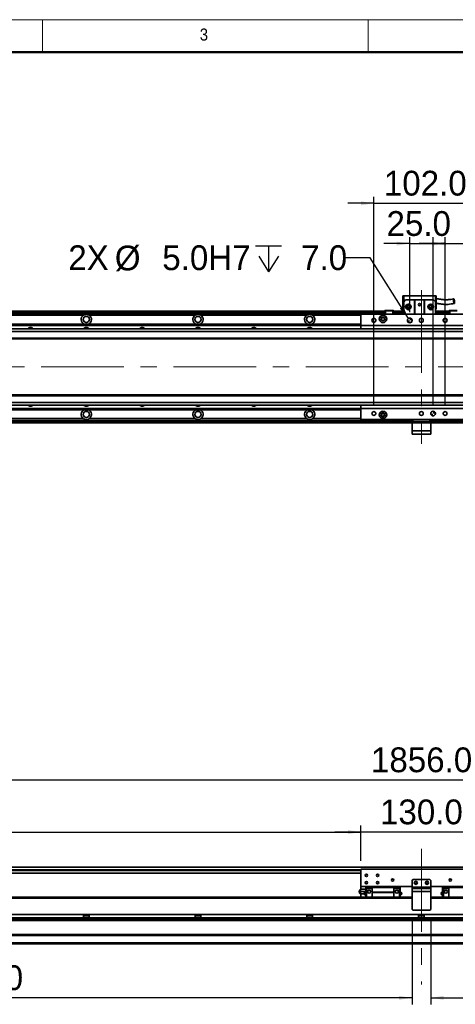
# Model space of a CAD drawing. Header units: millimetres. Extents: x 35 to 2905, y 35 to 2044.
# Tile 3 of 7: x 746 to 1214, y 987 to 2044. Entities that reach past the tile are written whole.
import ezdxf

# ---------------------------------------------------------------- set-up
doc = ezdxf.new("R2010")
doc.units = ezdxf.units.MM
doc.header["$LTSCALE"] = 7
doc.linetypes.add('CENTERX2', pattern=[20.32, 12.7, -2.54, 2.54, -2.54])
doc.layers.add('黑色实线', color=7, linetype='Continuous')
doc.styles.add('SLDTEXTSTYLE1', font='Gothic.ttf', dxfattribs={"width": 0.913})
doc.styles.add('SLDTEXTSTYLE8', font='txt')
doc.dimstyles.new('SLDDIMSTYLE0', dxfattribs={"dimtxt": 26.6, "dimasz": 14, "dimexe": 0, "dimexo": 0.0625, "dimgap": 6.65, "dimtad": 2, "dimdec": 1, "dimrnd": 1e-09, "dimzin": 4, "dimdsep": 46, "dimtxsty": 'SLDTEXTSTYLE8', "dimsah": 1, "dimcen": 0.09, "dimadec": 0, "dimazin": 1, "dimtfac": 1, "dimtdec": 1, "dimtmove": 0, "dimatfit": 0, "dimfxl": 0, "dimfrac": 2, "dimtolj": 1, "dimtzin": 12, "dimarcsym": 0})
doc.dimstyles.new('SLDDIMSTYLE1', dxfattribs={"dimtxt": 26.6, "dimasz": 14, "dimexe": 0, "dimexo": 0.0625, "dimgap": 6.65, "dimtad": 2, "dimdec": 1, "dimrnd": 1e-09, "dimzin": 12, "dimdsep": 46, "dimtxsty": 'SLDTEXTSTYLE8', "dimsah": 1, "dimcen": 0.09, "dimadec": 0, "dimazin": 3, "dimtfac": 1, "dimtdec": 1, "dimtmove": 0, "dimatfit": 0, "dimfxl": 0, "dimfrac": 2, "dimtolj": 1, "dimtzin": 12, "dimarcsym": 0})
doc.dimstyles.new('SLDDIMSTYLE4', dxfattribs={"dimtxt": 26.6, "dimasz": 14, "dimexe": 0, "dimexo": 0.0625, "dimgap": 6.65, "dimtad": 0, "dimtih": 1, "dimtoh": 1, "dimdec": 1, "dimrnd": 1e-09, "dimzin": 4, "dimdsep": 46, "dimtxsty": 'SLDTEXTSTYLE8', "dimsah": 1, "dimcen": 0, "dimadec": 0, "dimazin": 1, "dimtfac": 1, "dimtdec": 1, "dimtofl": 0, "dimtmove": 0, "dimatfit": 3, "dimfxl": 0, "dimfrac": 2, "dimtolj": 1, "dimtzin": 12, "dimarcsym": 0})
doc.dimstyles.new('SLDDIMSTYLE6', dxfattribs={"dimtxt": 26.6, "dimasz": 14, "dimexe": 0, "dimexo": 0.0625, "dimgap": 6.65, "dimtad": 2, "dimdec": 1, "dimrnd": 1e-09, "dimzin": 4, "dimdsep": 46, "dimtxsty": 'SLDTEXTSTYLE8', "dimsah": 1, "dimcen": 0.09, "dimadec": 0, "dimazin": 1, "dimtfac": 1, "dimtdec": 1, "dimtofl": 0, "dimtmove": 0, "dimatfit": 3, "dimfxl": 0, "dimfrac": 2, "dimtolj": 1, "dimtzin": 12, "dimarcsym": 0})

# ---------------------------------------------------------------- blocks, each defined once
blk = doc.blocks.new('SW_SYMBOL_HOLE_DEPTH')
at = {"layer": '黑色实线', "color": 0}
for p, q in [((0, 6125), (5600, 6125)), ((2800, 6125), (2800, 525)), ((700, 3885), (2800, 525)), ((4900, 3885), (2800, 525))]:
    blk.add_line(p, q, dxfattribs=at)
blk = doc.blocks.new('_D_9')
at = {"layer": '黑色实线'}
for p, q in [((1122.1, 1788.4), (1094.1, 1788.4)), ((1163.3, 1723.3), (1122.1, 1788.4))]:
    blk.add_line(p, q, dxfattribs=at)
blk.add_solid([(1163.3, 1723.3), (1157.6, 1736.3), (1154, 1734)], dxfattribs=at)
at = {"layer": '黑色实线', "xscale": 0.004985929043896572, "yscale": 0.004985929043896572, "zscale": 0.004985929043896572}
blk.add_blockref('SW_SYMBOL_HOLE_DEPTH', (999.1, 1770.7), dxfattribs=at)
at = {"layer": '黑色实线', "char_height": 26.6, "attachment_point": 1, "style": 'SLDTEXTSTYLE8'}
for s, insert in [('2X ', (797.8, 1801.8)), ('%%c', (847.8, 1801.5)), (' 5.0H7 ', (888.9, 1801.8)), (' 7.0', (1038.1, 1801.8))]:
    blk.add_mtext(s, dxfattribs=dict(at, insert=insert))
blk = doc.blocks.new('_D_10')
at = {"layer": '黑色实线'}
for p, q in [((1164.7, 1730.1), (1164.7, 1810.6)), ((1189.7, 1630.1), (1189.7, 1810.6)), ((1164.7, 1803.6), (1136.7, 1803.6)), ((1164.7, 1803.6), (1189.7, 1803.6)), ((1189.7, 1803.6), (1217.7, 1803.6))]:
    blk.add_line(p, q, dxfattribs=at)
for points in [[(1164.7, 1803.6), (1150.7, 1805.7), (1150.7, 1801.5)], [(1189.7, 1803.6), (1203.7, 1801.5), (1203.7, 1805.7)]]:
    blk.add_solid(points, dxfattribs=at)
at = {"layer": '黑色实线', "insert": (1139.7, 1838.5), "char_height": 26.6, "attachment_point": 1, "style": 'SLDTEXTSTYLE8'}
blk.add_mtext('25.0', dxfattribs=at)
blk = doc.blocks.new('_D_11')
at = {"layer": '黑色实线'}
for p, q in [((1126.2, 1630.1), (1126.2, 1853.9)), ((1228.2, 1630.1), (1228.2, 1853.9)), ((1126.2, 1846.9), (1098.2, 1846.9)), ((1126.2, 1846.9), (1228.2, 1846.9)), ((1228.2, 1846.9), (1256.2, 1846.9))]:
    blk.add_line(p, q, dxfattribs=at)
for points in [[(1126.2, 1846.9), (1112.2, 1849), (1112.2, 1844.8)], [(1228.2, 1846.9), (1242.2, 1844.8), (1242.2, 1849)]]:
    blk.add_solid(points, dxfattribs=at)
at = {"layer": '黑色实线', "insert": (1136.9, 1881.8), "char_height": 26.6, "attachment_point": 1, "style": 'SLDTEXTSTYLE8'}
blk.add_mtext('102.0', dxfattribs=at)
blk = doc.blocks.new('_D_12')
at = {"layer": '黑色实线'}
for p, q in [((1202.7, 1630.1), (1202.7, 1810.6)), ((1228.2, 1630.1), (1228.2, 1810.6)), ((1202.7, 1803.6), (1174.7, 1803.6)), ((1202.7, 1803.6), (1228.2, 1803.6)), ((1228.2, 1803.6), (1318, 1803.6))]:
    blk.add_line(p, q, dxfattribs=at)
for points in [[(1202.7, 1803.6), (1188.7, 1805.7), (1188.7, 1801.5)], [(1228.2, 1803.6), (1242.2, 1801.5), (1242.2, 1805.7)]]:
    blk.add_solid(points, dxfattribs=at)
at = {"layer": '黑色实线', "insert": (1252.4, 1838.5), "char_height": 26.6, "attachment_point": 1, "style": 'SLDTEXTSTYLE8'}
blk.add_mtext('25.5', dxfattribs=at)
blk = doc.blocks.new('SW_DOWELSYMBOL_0')
at = {"linetype": 'Continuous', "lineweight": 18}
h = blk.add_hatch(color=0, dxfattribs=at)
edge = h.paths.add_edge_path(flags=0)
edge.add_arc((0, 0), 2.5, 180, 270)
edge.add_line((0, -2.5), (0, 0))
edge.add_line((0, 0), (-2.5, 0))
h = blk.add_hatch(color=0, dxfattribs=at)
edge = h.paths.add_edge_path(flags=0)
edge.add_arc((0, 0), 2.5, 0, 90)
edge.add_line((0, 2.5), (0, 0))
edge.add_line((0, 0), (2.5, 0))
at = {"layer": '黑色实线', "color": 0}
blk.add_circle((0, 0), 2.5, dxfattribs=at)
blk = doc.blocks.new('SW_DOWELSYMBOL_1')
at = {"linetype": 'Continuous', "lineweight": 18}
h = blk.add_hatch(color=0, dxfattribs=at)
edge = h.paths.add_edge_path(flags=0)
edge.add_arc((0, 0), 2.5, 180, 270)
edge.add_line((0, -2.5), (0, 0))
edge.add_line((0, 0), (-2.5, 0))
h = blk.add_hatch(color=0, dxfattribs=at)
edge = h.paths.add_edge_path(flags=0)
edge.add_arc((0, 0), 2.5, 0, 90)
edge.add_line((0, 2.5), (0, 0))
edge.add_line((0, 0), (2.5, 0))
at = {"layer": '黑色实线', "color": 0}
blk.add_circle((0, 0), 2.5, dxfattribs=at)
blk = doc.blocks.new('_D_13')
at = {"layer": '黑色实线'}
for p, q in [((249.2, 1118.4), (249.2, 1234.9)), ((249.2, 1227.9), (2105.2, 1227.9)), ((2105.2, 1118.4), (2105.2, 1234.9))]:
    blk.add_line(p, q, dxfattribs=at)
for points in [[(249.2, 1227.9), (263.2, 1225.8), (263.2, 1230)], [(2105.2, 1227.9), (2091.2, 1230), (2091.2, 1225.8)]]:
    blk.add_solid(points, dxfattribs=at)
at = {"layer": '黑色实线', "insert": (1123, 1262.8), "char_height": 26.6, "attachment_point": 1, "style": 'SLDTEXTSTYLE8'}
blk.add_mtext('1856.0', dxfattribs=at)
blk = doc.blocks.new('_D_14')
at = {"layer": '黑色实线'}
for p, q in [((284.2, 1134.1), (284.2, 1178.9)), ((1112.2, 1140.9), (1112.2, 1178.9)), ((284.2, 1171.9), (1112.2, 1171.9))]:
    blk.add_line(p, q, dxfattribs=at)
for points in [[(284.2, 1171.9), (298.2, 1169.8), (298.2, 1174)], [(1112.2, 1171.9), (1098.2, 1174), (1098.2, 1169.8)]]:
    blk.add_solid(points, dxfattribs=at)
at = {"layer": '黑色实线', "char_height": 26.6, "attachment_point": 1, "style": 'SLDTEXTSTYLE8'}
for s, insert in [('828.0', (452.7, 1206.8)), ('=T/2+18mm', (537.5, 1206.8))]:
    blk.add_mtext(s, dxfattribs=dict(at, insert=insert))
blk = doc.blocks.new('_D_15')
at = {"layer": '黑色实线'}
for p, q in [((1112.2, 1140.9), (1112.2, 1179)), ((1242.2, 1140.9), (1242.2, 1179)), ((1112.2, 1172), (1084.2, 1172)), ((1242.2, 1172), (1112.2, 1172)), ((1242.2, 1172), (1270.2, 1172))]:
    blk.add_line(p, q, dxfattribs=at)
for points in [[(1112.2, 1172), (1098.2, 1174.1), (1098.2, 1169.9)], [(1242.2, 1172), (1256.2, 1169.9), (1256.2, 1174.1)]]:
    blk.add_solid(points, dxfattribs=at)
at = {"layer": '黑色实线', "insert": (1132.7, 1206.9), "char_height": 26.6, "attachment_point": 1, "style": 'SLDTEXTSTYLE8'}
blk.add_mtext('130.0', dxfattribs=at)
blk = doc.blocks.new('_D_17')
at = {"layer": '黑色实线'}
for p, q in [((1187.2, 1080.1), (1187.2, 987)), ((1997.2, 1072.4), (1997.2, 987)), ((1187.2, 994), (1997.2, 994))]:
    blk.add_line(p, q, dxfattribs=at)
for points in [[(1187.2, 994), (1201.2, 991.9), (1201.2, 996.1)], [(1997.2, 994), (1983.2, 996.1), (1983.2, 991.9)]]:
    blk.add_solid(points, dxfattribs=at)
at = {"layer": '黑色实线', "insert": (1544.2, 1028.9), "char_height": 26.6, "attachment_point": 1, "style": 'SLDTEXTSTYLE8'}
blk.add_mtext('810.0', dxfattribs=at)
blk = doc.blocks.new('_D_18')
at = {"layer": '黑色实线'}
for p, q in [((1167.2, 1080.1), (1167.2, 987)), ((357.2, 1072.4), (357.2, 987)), ((1167.2, 994), (357.2, 994))]:
    blk.add_line(p, q, dxfattribs=at)
for points in [[(357.2, 994), (371.2, 991.9), (371.2, 996.1)], [(1167.2, 994), (1153.2, 996.1), (1153.2, 991.9)]]:
    blk.add_solid(points, dxfattribs=at)
at = {"layer": '黑色实线', "insert": (660.3, 1028.9), "char_height": 26.6, "attachment_point": 1, "style": 'SLDTEXTSTYLE8'}
blk.add_mtext('810.0', dxfattribs=at)

msp = doc.modelspace()

# ---------------------------------------------------------------- linework, layer by layer
at = {"color": 7, "linetype": 'Continuous', "lineweight": 18}
for p, q in [((2905, 2044), (35, 2044)), ((770, 2044), (770, 2009)), ((1120, 2009), (1120, 2044)), ((70, 2009), (2870, 2009))]:
    msp.add_line(p, q, dxfattribs=at)
at = {"color": 7, "linetype": 'Continuous', "lineweight": 50}
msp.add_line((2870, 2009), (70, 2009), dxfattribs=at)
at = {"color": 7, "linetype": 'Continuous', "lineweight": 35}
for p, q in [((1157.1638396, 1747.5486832), (1158.1637671, 1747.5486832)), ((1157.1638396, 1747.5486832), (1157.1638396, 1733.1486853)), ((1158.1637671, 1741.1486866), (1158.1637671, 1747.5486832)), ((1158.1637671, 1747.5486832), (1192.1638062, 1747.5486832)), ((1192.1638062, 1747.5486832), (1193.1638529, 1747.5486832)), ((1192.1638062, 1747.5486832), (1192.1638062, 1741.1486866)), ((1193.1638529, 1733.1486853), (1193.1638529, 1747.5486832)), ((1160.1638606, 1743.1486832), (1158.1637671, 1741.1486866)), ((1158.1637671, 1741.1486866), (1158.1637671, 1727.738055)), ((1160.1638606, 1743.1486832), (1169.6637681, 1743.1486832)), ((1169.6637681, 1727.738055), (1169.6637681, 1743.1486832)), ((1169.6637681, 1743.1486832), (1170.163851, 1743.1486832)), ((1170.163851, 1743.1486832), (1170.163851, 1727.738055)), ((1180.1638415, 1743.1486832), (1170.163851, 1743.1486832)), ((1180.1638415, 1727.738055), (1180.1638415, 1743.1486832)), ((1180.1638415, 1743.1486832), (1180.6638053, 1743.1486832)), ((1180.6638053, 1743.1486832), (1180.6638053, 1727.738055)), ((1180.6638053, 1743.1486832), (1190.163832, 1743.1486832)), ((1192.1638062, 1741.1486866), (1190.163832, 1743.1486832)), ((1192.1638062, 1741.1486866), (1192.1638062, 1727.738055)), ((1137.6638224, 1731.2431956), (261.1638119, 1731.2431956)), ((1137.6638224, 1730.7431946), (261.1638119, 1730.7431946)), ((1137.6638224, 1728.7380571), (261.1638119, 1728.7380571)), ((317.1638062, 1731.0431959), (1137.6638224, 1731.0431959)), ((317.1638062, 1730.8431963), (1137.6638224, 1730.8431963)), ((813.99421, 1726.7380567), (700.3333976, 1726.7380567)), ((933.9942148, 1726.7380567), (820.3334024, 1726.7380567)), ((1053.9942792, 1726.7380567), (940.3334072, 1726.7380567)), ((1242.1637585, 1727.738055), (1112.1637633, 1727.738055)), ((1112.1637633, 1727.738055), (1112.1637633, 1715.7380568)), ((1137.963753, 1731.7380557), (1137.6638224, 1731.4380581)), ((1138.6638692, 1731.4380581), (1137.6638224, 1731.4380581)), ((1137.6638224, 1727.738055), (1137.6638224, 1731.4380581)), ((1137.963753, 1731.7380557), (1138.7880852, 1731.7380557)), ((1138.6638692, 1731.4380581), (1138.7880852, 1731.7380557)), ((1146.6637662, 1731.4380581), (1138.6638692, 1731.4380581)), ((1138.6638692, 1731.4380581), (1138.6638692, 1727.738055)), ((1138.7880852, 1731.7380557), (1146.5395501, 1731.7380557)), ((1146.6637662, 1731.4380581), (1146.5395501, 1731.7380557)), ((1146.5395501, 1731.7380557), (1147.3637631, 1731.7380557)), ((1147.6638129, 1731.4380581), (1146.6637662, 1731.4380581)), ((1146.6637662, 1727.738055), (1146.6637662, 1731.4380581)), ((1147.6638129, 1731.4380581), (1147.3637631, 1731.7380557)), ((1147.6638129, 1731.4380581), (1147.6638129, 1727.738055)), ((1158.1637671, 1731.2431956), (1147.6638129, 1731.2431956)), ((1147.6638129, 1731.0431959), (1158.1637671, 1731.0431959)), ((1147.6638129, 1730.8431963), (1158.1637671, 1730.8431963)), ((1158.1637671, 1730.7431946), (1147.6638129, 1730.7431946)), ((1158.1637671, 1728.7380571), (1147.6638129, 1728.7380571)), ((1157.1638396, 1733.1486853), (1158.1637671, 1733.1486853)), ((1192.1638062, 1733.1486853), (1193.1638529, 1733.1486853)), ((1206.6638281, 1731.2431956), (1192.1638062, 1731.2431956)), ((1192.1638062, 1731.0431959), (1206.6638281, 1731.0431959)), ((1192.1638062, 1730.8431963), (1206.6638281, 1730.8431963)), ((1206.6638281, 1730.7431946), (1192.1638062, 1730.7431946)), ((1206.6638281, 1728.7380571), (1192.1638062, 1728.7380571)), ((1206.9637587, 1731.7380557), (1206.6638281, 1731.4380581)), ((1206.6638281, 1727.738055), (1206.6638281, 1731.4380581)), ((1207.6637557, 1731.4380581), (1206.6638281, 1731.4380581)), ((1206.9637587, 1731.7380557), (1207.788091, 1731.7380557)), ((1207.6637557, 1731.4380581), (1207.788091, 1731.7380557)), ((1207.6637557, 1731.4380581), (1207.6637557, 1727.738055)), ((1215.6637719, 1731.4380581), (1207.6637557, 1731.4380581)), ((1207.788091, 1731.7380557), (1215.5395558, 1731.7380557)), ((267.1638241, 1717.2380561), (1112.1637633, 1717.2380561)), ((267.1638241, 1716.945036), (1112.1637633, 1716.945036)), ((267.1638241, 1716.0461756), (1112.1637633, 1716.0461756)), ((267.1638241, 1715.7531554), (1112.1637633, 1715.7531554)), ((1242.1637585, 1715.7380568), (1112.1637633, 1715.7380568)), ((1112.1637633, 1715.7380568), (1112.1637633, 1712.2431943)), ((2072.6638844, 1712.2431943), (281.6638162, 1712.2431943)), ((2072.6638844, 1709.243192), (281.6638162, 1709.243192)), ((2072.6638844, 1702.2431908), (281.6638162, 1702.2431908)), ((281.6638162, 1701.2431907), (2072.6638844, 1701.2431907)), ((2072.6638844, 1641.2431957), (281.6638162, 1641.2431957)), ((2072.6638844, 1640.2431974), (281.6638162, 1640.2431974)), ((2072.6638844, 1633.2431981), (281.6638162, 1633.2431981)), ((2072.6638844, 1630.2431958), (281.6638162, 1630.2431958)), ((1112.1637633, 1630.2431958), (1112.1637633, 1626.7380552)), ((267.1638241, 1626.733231), (1112.1637633, 1626.733231)), ((267.1638241, 1626.4402146), (1112.1637633, 1626.4402146)), ((267.1638241, 1625.5413504), (1112.1637633, 1625.5413504)), ((267.1638241, 1625.248334), (1112.1637633, 1625.248334)), ((1242.1637585, 1626.7380552), (1112.1637633, 1626.7380552)), ((1112.1637633, 1626.7380552), (1112.1637633, 1614.738057)), ((1167.16383, 1613.7483331), (261.1638119, 1613.7483331)), ((1167.16383, 1611.2431945), (261.1638119, 1611.2431945)), ((813.99421, 1615.7483334), (700.3333976, 1615.7483334)), ((933.9942148, 1615.7483334), (820.3334024, 1615.7483334)), ((1053.9942792, 1615.7483334), (940.3334072, 1615.7483334)), ((1242.1637585, 1614.738057), (1112.1637633, 1614.738057)), ((1167.16383, 1612.7380567), (1167.16383, 1614.738057)), ((1168.1637576, 1612.7380567), (1167.16383, 1612.7380567)), ((1167.16383, 1611.2380536), (1167.16383, 1612.7380567)), ((1187.163811, 1611.2380536), (1167.16383, 1611.2380536)), ((1167.16383, 1611.2380536), (1167.16383, 1602.7380588)), ((1168.1637576, 1614.738057), (1168.1637576, 1612.7380567)), ((1186.1637642, 1612.7380567), (1168.1637576, 1612.7380567)), ((1186.1637642, 1612.7380567), (1186.1637642, 1614.738057)), ((1187.163811, 1612.7380567), (1186.1637642, 1612.7380567)), ((1187.163811, 1614.738057), (1187.163811, 1612.7380567)), ((2093.1638291, 1613.7483331), (1187.163811, 1613.7483331)), ((1187.163811, 1612.7380567), (1187.163811, 1611.2380536)), ((2093.1638291, 1611.2431945), (1187.163811, 1611.2431945)), ((1187.163811, 1611.2380536), (1187.163811, 1602.7380588)), ((1167.16383, 1602.7380588), (1187.163811, 1602.7380588)), ((1167.16383, 1599.2380591), (1167.16383, 1602.7380588)), ((1187.163811, 1599.2380591), (1167.16383, 1599.2380591)), ((1187.163811, 1602.7380588), (1187.163811, 1599.2380591)), ((2072.6638844, 1134.3201874), (281.6638162, 1134.3201874)), ((1112.1637633, 1131.9701923), (1112.1637633, 1113.4701884)), ((1242.1637585, 1131.9701923), (1112.1637633, 1131.9701923)), ((1112.1637633, 1127.8201891), (281.6638162, 1127.8201891)), ((1168.1637576, 1120.9701887), (1167.16383, 1119.9701904)), ((1186.1637642, 1120.9701887), (1168.1637576, 1120.9701887)), ((1187.163811, 1119.9701904), (1186.1637642, 1120.9701887)), ((1167.16383, 1113.4701884), (1112.1637633, 1113.4701884)), ((1112.1637633, 1113.4701884), (1112.1637633, 1110.4701897)), ((1117.313843, 1110.4701897), (1112.1707966, 1110.4701897)), ((1117.313843, 1112.3701884), (1118.3137705, 1112.3701884)), ((1117.313843, 1111.470188), (1117.313843, 1112.3701884)), ((1117.313843, 1111.470188), (1118.3137705, 1111.470188)), ((1117.313843, 1101.9101953), (1117.313843, 1111.470188)), ((1118.3137705, 1111.470188), (1118.3137705, 1112.4701901)), ((1124.1638472, 1112.4701901), (1118.3137705, 1112.4701901)), ((1118.3137705, 1111.470188), (1124.1638472, 1111.470188)), ((1118.3137705, 1101.9101953), (1118.3137705, 1111.470188)), ((1124.1638472, 1112.4701901), (1124.1638472, 1113.4701884)), ((1124.1638472, 1112.4701901), (1147.6638129, 1112.4701901)), ((1124.1638472, 1107.4701911), (1124.1638472, 1112.4701901)), ((1147.6638129, 1112.4701901), (1147.6638129, 1113.4701884)), ((1147.6638129, 1112.4701901), (1147.6638129, 1107.4701911)), ((1147.6638129, 1112.4701901), (1153.5137703, 1112.4701901)), ((1153.5137703, 1111.470188), (1147.6638129, 1111.470188)), ((1153.5137703, 1111.470188), (1153.5137703, 1112.4701901)), ((1154.5138171, 1112.3701884), (1153.5137703, 1112.3701884)), ((1153.5137703, 1101.9101953), (1153.5137703, 1111.470188)), ((1154.5138171, 1111.470188), (1153.5137703, 1111.470188)), ((1154.5138171, 1112.3701884), (1154.5138171, 1111.470188)), ((1154.5138171, 1111.470188), (1154.5138171, 1101.9101953)), ((1167.16383, 1119.9701904), (1167.16383, 1112.9701911)), ((1167.16383, 1112.9701911), (1187.163811, 1112.9701911)), ((1167.16383, 1111.470188), (1167.16383, 1112.9701911)), ((1167.16383, 1111.470188), (1187.163811, 1111.470188)), ((1167.16383, 1107.9701884), (1167.16383, 1111.470188)), ((1187.163811, 1119.9701904), (1187.163811, 1112.9701911)), ((1242.1637585, 1113.4701884), (1187.163811, 1113.4701884)), ((1187.163811, 1112.9701911), (1187.163811, 1111.470188)), ((1187.163811, 1111.470188), (1187.163811, 1107.9701884)), ((1199.8138239, 1112.3701884), (1200.8138707, 1112.3701884)), ((1199.8138239, 1111.470188), (1199.8138239, 1112.3701884)), ((1199.8138239, 1101.9101953), (1199.8138239, 1111.470188)), ((1199.8138239, 1111.470188), (1200.8138707, 1111.470188)), ((1200.8138707, 1112.4701901), (1206.6638281, 1112.4701901)), ((1200.8138707, 1112.4701901), (1200.8138707, 1111.470188)), ((1206.6638281, 1111.470188), (1200.8138707, 1111.470188)), ((1200.8138707, 1111.470188), (1200.8138707, 1101.9101953)), ((1206.6638281, 1113.4701884), (1206.6638281, 1112.4701901)), ((1206.6638281, 1101.9101953), (1206.6638281, 1112.4701901)), ((1206.6638281, 1112.4701901), (1230.1637938, 1112.4701901)), ((1167.16383, 1101.9101953), (261.1638119, 1101.9101953)), ((267.1638241, 1101.9701911), (1117.313843, 1101.9701911)), ((1112.1637633, 1105.4701908), (1112.1637633, 1101.9701911)), ((1117.313843, 1107.9701884), (1112.1707966, 1107.9701884)), ((1115.8808281, 1105.4701908), (1112.1707966, 1105.4701908)), ((1147.6638129, 1107.4701911), (1124.1638472, 1107.4701911)), ((1124.1638472, 1107.1701898), (1124.1638472, 1107.4701911)), ((1124.1638472, 1107.1701898), (1147.6638129, 1107.1701898)), ((1124.1638472, 1101.9101953), (1124.1638472, 1107.1701898)), ((1147.6638129, 1107.1701898), (1147.6638129, 1107.4701911)), ((1147.6638129, 1107.1701898), (1147.6638129, 1101.9101953)), ((1154.5138171, 1101.9701911), (1167.16383, 1101.9701911)), ((1187.163811, 1107.9701884), (1167.16383, 1107.9701884)), ((1167.16383, 1107.9701884), (1167.16383, 1088.970189)), ((1187.163811, 1107.9701884), (1187.163811, 1088.970189)), ((1187.163811, 1101.9701911), (1199.8138239, 1101.9701911)), ((2093.1638291, 1101.9101953), (1187.163811, 1101.9101953)), ((1167.16383, 1088.970189), (1168.1637576, 1087.9701907)), ((1186.1637642, 1087.9701907), (1187.163811, 1088.970189)), ((1950.1638224, 1083.3670823), (404.1638186, 1083.3670823)), ((1950.1638224, 1079.9670825), (404.1638186, 1079.9670825)), ((813.99421, 1083.3670823), (813.99421, 1079.9670825)), ((820.3334024, 1081.967541), (813.99421, 1081.967541)), ((820.3334024, 1079.9670825), (820.3334024, 1083.3670823)), ((933.9942148, 1083.3670823), (933.9942148, 1079.9670825)), ((940.3334072, 1081.967541), (933.9942148, 1081.967541)), ((940.3334072, 1079.9670825), (940.3334072, 1083.3670823)), ((1053.9942792, 1083.3670823), (1053.9942792, 1079.9670825)), ((1060.3333523, 1081.967541), (1053.9942792, 1081.967541)), ((1060.3333523, 1079.9670825), (1060.3333523, 1083.3670823)), ((1186.1637642, 1087.9701907), (1168.1637576, 1087.9701907)), ((1173.9942839, 1083.3670823), (1173.9942839, 1079.9670825)), ((1180.3333571, 1081.967541), (1173.9942839, 1081.967541)), ((1180.3333571, 1079.9670825), (1180.3333571, 1083.3670823)), ((1950.9206822, 1076.9101903), (403.406929, 1076.9101903)), ((2093.1638291, 1061.91019), (261.1638119, 1061.91019)), ((2093.1638291, 1060.9101898), (261.1638119, 1060.9101898)), ((2093.1638291, 1052.9701896), (261.1638119, 1052.9701896)), ((2093.1638291, 1051.9701895), (261.1638119, 1051.9701895))]:
    msp.add_line(p, q, dxfattribs=at)
at = {"color": 8, "linetype": 'Continuous', "lineweight": 35}
for p, q in [((1137.6638224, 1730.2431936), (261.1638119, 1730.2431936)), ((1112.1637633, 1726.7380567), (1060.3333523, 1726.7380567)), ((1158.1637671, 1730.2431936), (1147.6638129, 1730.2431936)), ((1206.6638281, 1730.2431936), (1192.1638062, 1730.2431936)), ((1167.16383, 1612.2431928), (261.1638119, 1612.2431928)), ((1112.1637633, 1615.7483334), (1060.3333523, 1615.7483334)), ((2093.1638291, 1612.2431928), (1187.163811, 1612.2431928)), ((1112.1637633, 1131.3201888), (281.6638162, 1131.3201888)), ((1112.1637633, 1130.8201878), (281.6638162, 1130.8201878)), ((1167.16383, 1100.9101933), (261.1638119, 1100.9101933)), ((2093.1638291, 1100.9101933), (1187.163811, 1100.9101933)), ((1950.1638224, 1077.9101895), (404.1638186, 1077.9101895))]:
    msp.add_line(p, q, dxfattribs=at)
at = {"color": 7, "linetype": 'Continuous', "lineweight": 35, "flags": 128}
for points in [[(1112.1656706, 1712.622183), (1111.8126919, 1712.4093758), (1111.5933468, 1712.2431943)], [(1111.5809491, 1630.2431958), (1111.8166258, 1630.0640466), (1112.170439, 1629.8514517)]]:
    msp.add_lwpolyline(points, dxfattribs=at)
at = {"color": 7, "linetype": 'Continuous', "lineweight": 35}
for centre, radius in [((1163.1638119, 1735.6486838), 3), ((1163.1638119, 1735.6486838), 1.7), ((1163.1638119, 1735.6486838), 1.6), ((1175.1638119, 1738.1486838), 1.25), ((1187.1638119, 1735.6486838), 3), ((1187.1638119, 1735.6486838), 1.7), ((1187.1638119, 1735.6486838), 1.6), ((817.1638119, 1722.2431945), 3.3), ((937.1638119, 1722.2431945), 3.3), ((1057.1638119, 1722.2431945), 3.3), ((1126.1638119, 1721.2380565), 2.1), ((1135.9138119, 1722.7380565), 4), ((1135.9138119, 1722.7380565), 2.25), ((1135.9138119, 1722.7380565), 2), ((1135.9138119, 1722.7380565), 1.621), ((1164.6638119, 1721.2380565), 2.5), ((1177.1638119, 1721.2380565), 2.1), ((1202.6638119, 1721.2380565), 2.1), ((817.1638119, 1620.2431945), 3.3), ((937.1638119, 1620.2431945), 3.3), ((1057.1638119, 1620.2431945), 3.3), ((1126.1638119, 1621.2380565), 2.1), ((1135.9138119, 1619.7380565), 4), ((1135.9138119, 1619.7380565), 2.25), ((1135.9138119, 1619.7380565), 2), ((1135.9138119, 1619.7380565), 1.621), ((1177.1638119, 1621.2380565), 2.1), ((1189.6638119, 1621.2380565), 2.5), ((1202.6638119, 1621.2380565), 2.1), ((1118.1638119, 1125.4701899), 1.25), ((1130.1638119, 1125.4701899), 1.25), ((1146.1638119, 1120.4701899), 1.25), ((1208.1638119, 1120.4701899), 1.25), ((1118.1638119, 1117.4701899), 1.25), ((1130.1638119, 1117.4701899), 1.25), ((1171.1638119, 1117.4701899), 1.7), ((1171.1638119, 1117.4701899), 1.25), ((1183.1638119, 1117.4701899), 1.7), ((1183.1638119, 1117.4701899), 1.25), ((1121.0138119, 1107.9701899), 1.65), ((1150.8138119, 1107.9701899), 1.65), ((1203.5138119, 1107.9701899), 1.65)]:
    msp.add_circle(centre, radius, dxfattribs=at)
for centre, radius, start, end in [((817.1638119, 1722.2431945), 5.5, 125.1897877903, 245.5088204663), ((817.1638119, 1722.2431945), 5.5, 294.4911795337, 54.8102122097), ((937.1638119, 1722.2431945), 5.5, 125.1897877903, 245.5088204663), ((937.1638119, 1722.2431945), 5.5, 294.4911795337, 54.8102122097), ((1057.1638119, 1722.2431945), 5.5, 125.1897877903, 245.5088204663), ((1057.1638119, 1722.2431945), 5.5, 294.4911795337, 54.8102122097), ((757.1638119, 1709.7380565), 3.75, 41.9157203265, 138.0842796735), ((817.1638119, 1709.7380565), 3.75, 41.9157203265, 138.0842796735), ((877.1638119, 1709.7380565), 3.75, 41.9157203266, 138.0842796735), ((937.1638119, 1709.7380565), 3.75, 41.9157203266, 138.0842796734), ((997.1638119, 1709.7380565), 3.75, 41.9157203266, 138.0842796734), ((1057.1638119, 1709.7380565), 3.75, 41.9157203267, 138.0842796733), ((757.1638119, 1632.7483326), 3.75, 221.9157203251, 318.0842796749), ((817.1638119, 1632.7483326), 3.75, 221.9157203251, 318.0842796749), ((877.1638119, 1632.7483326), 3.75, 221.9157203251, 318.0842796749), ((937.1638119, 1632.7483326), 3.75, 221.9157203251, 318.0842796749), ((997.1638119, 1632.7483326), 3.75, 221.9157203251, 318.0842796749), ((1057.1638119, 1632.7483326), 3.75, 221.9157203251, 318.0842796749), ((817.1638119, 1620.2431945), 5.5, 114.4911795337, 234.8102122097), ((817.1638119, 1620.2431945), 5.5, 305.1897877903, 65.5088204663), ((937.1638119, 1620.2431945), 5.5, 114.4911795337, 234.8102122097), ((937.1638119, 1620.2431945), 5.5, 305.1897877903, 65.5088204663), ((1057.1638119, 1620.2431945), 5.5, 114.4911795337, 234.8102122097), ((1057.1638119, 1620.2431945), 5.5, 305.1897877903, 65.5088204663), ((1113.6638119, 1107.9701899), 3.25, 129.3947372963, 175.6165768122), ((1110.4138119, 1107.9701899), 0.25, 87.8246602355, 272.1465070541), ((1113.6638119, 1107.9701899), 3.25, 184.3391230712, 230.6442225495), ((1117.7138119, 1105.9701899), 1.9, 102.1827014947, 257.7146881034), ((1154.1138119, 1105.9701899), 1.9, 282.3018808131, 77.8162850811), ((1200.2138119, 1105.9701899), 1.9, 102.1827014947, 257.7146881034)]:
    msp.add_arc(centre, radius, start, end, dxfattribs=at)
for points, knots in [([(1211.9055798, 1744.3001406), (1210.8612936, 1744.1342608), (1209.0412023, 1743.8451482), (1206.6627127, 1743.4743398), (1204.8521754, 1743.3300702), (1203.2679538, 1743.3019956), (1201.4980781, 1743.3820348), (1199.6434608, 1743.6039417), (1197.745978, 1743.8899901), (1196.226224, 1744.1116951), (1194.8057177, 1744.2467955), (1193.8619098, 1744.2993091), (1193.3046503, 1744.2768538), (1193.1638529, 1744.2711802)], [0, 0, 0, 0, 0.1728192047, 0.3012073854, 0.3945056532, 0.4621978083, 0.5503030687, 0.6704374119, 0.7542672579, 0.8531356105, 0.9124955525, 0.9778911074, 1, 1, 1, 1]), ([(1211.5238717, 1743.1380885), (1211.5502068, 1743.3871894), (1211.6029363, 1743.8859505), (1211.7808122, 1744.2908309), (1212.0034827, 1744.332156), (1212.2352195, 1744.0519841), (1212.4512735, 1743.5411328), (1212.6385871, 1742.847767), (1212.7787146, 1742.0404724), (1212.8564316, 1741.201219), (1212.8602457, 1740.422408), (1212.7874892, 1739.801587), (1212.6463579, 1739.4107467), (1212.4473516, 1739.323764), (1212.2461696, 1739.4279119), (1212.0566982, 1739.7724161), (1211.886792, 1740.3033823), (1211.735507, 1741.036987), (1211.6243248, 1741.7832125), (1211.5502249, 1742.3271732), (1211.5223377, 1742.5861641), (1211.5105366, 1742.6711893), (1211.5105324, 1742.6935152), (1211.5094888, 1742.7676923), (1211.5120611, 1742.923809), (1211.5193411, 1743.0558909), (1211.5238717, 1743.1380885)], [0, 0, 0, 0, 0.064816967, 0.1297794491, 0.1897323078, 0.2426173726, 0.2944127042, 0.3462429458, 0.3987233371, 0.4521991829, 0.506601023, 0.5614518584, 0.6160507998, 0.6697715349, 0.7270689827, 0.7653768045, 0.8036905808, 0.8589080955, 0.9142283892, 0.9495544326, 0.9640004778, 0.9648504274, 0.9657584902, 0.9687098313, 0.9805274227, 1, 1, 1, 1]), ([(1162.9512122, 1734.5184969), (1162.8223081, 1734.5400822), (1162.563893, 1734.5833544), (1162.2254268, 1734.8067441), (1161.9654106, 1735.125876), (1161.8168512, 1735.5285945), (1161.8040935, 1735.972519), (1161.9392537, 1736.4092892), (1162.1982605, 1736.7809152), (1162.4422566, 1736.9439203), (1162.5565102, 1737.0202491)], [0, 0, 0, 0, 0.1153532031, 0.2312495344, 0.3517844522, 0.4770078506, 0.6065224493, 0.7402380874, 0.8783638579, 1, 1, 1, 1]), ([(1163.1637623, 1734.4986113), (1163.1677755, 1734.4986252), (1163.2880385, 1734.4990408), (1163.5256566, 1734.5382108), (1163.8415413, 1734.697589), (1164.095485, 1734.944392), (1164.2637371, 1735.2559206), (1164.3309736, 1735.6035809), (1164.2907236, 1735.9553742), (1164.1470346, 1736.2789578), (1163.9130227, 1736.5446605), (1163.6100991, 1736.7280642), (1163.2661164, 1736.812109), (1162.9127781, 1736.7892637), (1162.5825411, 1736.661643), (1162.3056432, 1736.4409625), (1162.1077218, 1736.1473672), (1162.0068727, 1735.8079292), (1162.0123839, 1735.4540516), (1162.1233684, 1735.1174317), (1162.330591, 1734.8316797), (1162.612997, 1734.6136178), (1162.8384783, 1734.5502026), (1162.9512122, 1734.5184969)], [0, 0, 0, 0, 0.0017236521, 0.0516529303, 0.1015599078, 0.15147128, 0.2013852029, 0.251302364, 0.3012166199, 0.3511281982, 0.4010391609, 0.4509529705, 0.5008827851, 0.5507859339, 0.6006977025, 0.6506113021, 0.7005251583, 0.7504385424, 0.800349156, 0.8502572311, 0.9001750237, 0.9500905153, 1, 1, 1, 1]), ([(1163.7711337, 1737.0202491), (1163.9025127, 1736.9301181), (1164.171336, 1736.745695), (1164.4318742, 1736.3220182), (1164.5383758, 1735.8464494), (1164.4760427, 1735.3777418), (1164.2646594, 1734.9736156), (1163.9399059, 1734.6792803), (1163.6219805, 1734.5455954), (1163.4304838, 1734.5244649), (1163.3764317, 1734.5185006)], [0, 0, 0, 0, 0.1407821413, 0.2880636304, 0.4304354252, 0.567942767, 0.7006032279, 0.8284919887, 0.9515899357, 1, 1, 1, 1]), ([(1187.0355418, 1734.5159786), (1186.9793146, 1734.5181118), (1186.7859535, 1734.5254477), (1186.4598492, 1734.6371606), (1186.1183161, 1734.9068756), (1185.8815478, 1735.2934918), (1185.7884628, 1735.7538145), (1185.8616288, 1736.2348301), (1186.1024479, 1736.6748441), (1186.3739751, 1736.9152447), (1186.5385222, 1737.0098762), (1186.5565589, 1737.0202491)], [0, 0, 0, 0, 0.0488638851, 0.1680391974, 0.2919206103, 0.4205449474, 0.5539571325, 0.6921626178, 0.8349120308, 0.9819040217, 1, 1, 1, 1]), ([(1186.9512608, 1734.5184969), (1186.8195025, 1734.5576202), (1186.573863, 1734.6305584), (1186.3007323, 1734.8668223), (1186.1335072, 1735.1142297), (1186.0335978, 1735.3821317), (1186.0091574, 1735.5918397), (1186.0160088, 1735.723551), (1186.0182252, 1735.7493063), (1186.018523, 1735.7545604), (1186.0189931, 1735.7565318), (1186.0189237, 1735.7571023), (1186.0189248, 1735.7569709), (1186.018925, 1735.7569585)], [0, 0, 0, 0, 0.2369293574, 0.4417120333, 0.6142378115, 0.7545089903, 0.9380800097, 0.9829655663, 0.9897853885, 0.9952038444, 0.9975521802, 0.999768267, 1, 1, 1, 1]), ([(1187.3763611, 1734.5185006), (1187.515842, 1734.5430672), (1187.7950478, 1734.5922435), (1188.1472054, 1734.8458805), (1188.3976978, 1735.1918367), (1188.5217769, 1735.6023074), (1188.5117656, 1736.0302228), (1188.3719575, 1736.4328612), (1188.1234313, 1736.7839718), (1187.8885699, 1736.941456), (1187.7710631, 1737.0202491)], [0, 0, 0, 0, 0.1248124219, 0.2498433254, 0.3748628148, 0.4998557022, 0.6248379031, 0.7498136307, 0.8748258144, 1, 1, 1, 1]), ([(1193.1638529, 1739.2629223), (1193.5329795, 1739.2789406), (1194.4205069, 1739.3174549), (1195.791755, 1739.1379872), (1197.2082816, 1738.9372013), (1198.4841232, 1738.7449095), (1199.5843227, 1738.5977537), (1200.5372562, 1738.4923297), (1201.782949, 1738.3834952), (1203.6115941, 1738.3062384), (1206.2113536, 1738.4044449), (1209.2105298, 1738.822928), (1211.3486681, 1739.1722201), (1212.4763539, 1739.356442)], [0, 0, 0, 0, 0.0561689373, 0.1350525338, 0.2093698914, 0.2758296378, 0.332635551, 0.3788425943, 0.4216770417, 0.5224867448, 0.6560384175, 0.8185895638, 1, 1, 1, 1]), ([(820.3334024, 1726.7380567), (819.8738913, 1727.0074507), (818.9254604, 1727.5634798), (817.2415583, 1727.8229121), (815.4993951, 1727.6073893), (814.4938306, 1727.0266169), (813.99421, 1726.7380567)], [0, 0, 0, 0, 0.2356941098, 0.4864725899, 0.7448508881, 1, 1, 1, 1]), ([(940.3334072, 1726.7380567), (939.873896, 1727.0074507), (938.9254652, 1727.5634798), (937.241563, 1727.8229121), (935.4993998, 1727.6073893), (934.4938354, 1727.0266169), (933.9942148, 1726.7380567)], [0, 0, 0, 0, 0.2356941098, 0.4864725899, 0.7448508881, 1, 1, 1, 1]), ([(1060.3333523, 1726.7380567), (1059.873882, 1727.0074519), (1058.9254859, 1727.5635125), (1057.2416032, 1727.8229058), (1055.4994479, 1727.6073813), (1054.4939, 1727.0266175), (1053.9942792, 1726.7380567)], [0, 0, 0, 0, 0.2356821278, 0.4864732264, 0.7448468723, 1, 1, 1, 1]), ([(1111.7268612, 1712.2431943), (1111.7832996, 1712.3229884), (1111.883485, 1712.4646331), (1112.0834707, 1712.5761252), (1112.1707966, 1712.6248093)], [0, 0, 0, 0, 0.56333928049, 1, 1, 1, 1]), ([(1112.1707966, 1629.8513064), (1112.0124967, 1629.9410031), (1111.8052543, 1630.0584318), (1111.7373053, 1630.2078979), (1111.7212584, 1630.2431958)], [0, 0, 0, 0, 0.763839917, 1, 1, 1, 1]), ([(813.99421, 1615.7483334), (814.4537211, 1615.4789394), (815.402152, 1614.9229104), (817.0860541, 1614.663478), (818.8282173, 1614.8790008), (819.8337818, 1615.4597732), (820.3334024, 1615.7483334)], [0, 0, 0, 0, 0.2356941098, 0.4864725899, 0.7448508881, 1, 1, 1, 1]), ([(933.9942148, 1615.7483334), (934.4537259, 1615.4789394), (935.4021568, 1614.9229104), (937.0860589, 1614.663478), (938.8282221, 1614.8790008), (939.8337866, 1615.4597732), (940.3334072, 1615.7483334)], [0, 0, 0, 0, 0.2356941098, 0.4864725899, 0.7448508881, 1, 1, 1, 1]), ([(1053.9942792, 1615.7483334), (1054.4537495, 1615.4789382), (1055.4021456, 1614.9228776), (1057.0860283, 1614.6634843), (1058.8281836, 1614.8790088), (1059.8337315, 1615.4597726), (1060.3333523, 1615.7483334)], [0, 0, 0, 0, 0.2356821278, 0.4864732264, 0.7448468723, 1, 1, 1, 1]), ([(1112.1707966, 1107.9701884), (1112.0250076, 1108.1293731), (1111.733436, 1108.4477357), (1111.5584954, 1109.0506987), (1111.6105462, 1109.6604803), (1111.8486711, 1110.1472454), (1112.0858755, 1110.3850527), (1112.1707966, 1110.4701897)], [0, 0, 0, 0, 0.21941632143, 0.43882310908, 0.65823190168, 0.87764416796, 1, 1, 1, 1]), ([(1112.1707966, 1110.4701897), (1112.0283192, 1110.4701897), (1111.7433701, 1110.4701897), (1111.5724819, 1110.4701897), (1111.6040396, 1110.4701897), (1111.6109898, 1110.4701897)], [0, 0, 0, 0, 0.43813657, 0.8762554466, 1, 1, 1, 1]), ([(1110.4234269, 1108.2200064), (1110.4234269, 1108.2172438), (1110.4234269, 1108.2117187), (1110.4234269, 1108.1686465), (1110.4234269, 1108.105271), (1110.4234269, 1108.0393024), (1110.4234269, 1107.9943196), (1110.4234269, 1107.9701548), (1110.4234269, 1107.9318393), (1110.4234269, 1107.8695393), (1110.4234269, 1107.7975234), (1110.4234269, 1107.7464885), (1110.4234269, 1107.7205779), (1110.4234269, 1107.7231017), (1110.4234269, 1107.7238871)], [0, 0, 0, 0, 0.107339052, 0.2146745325, 0.3220139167, 0.4293522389, 0.4824446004, 0.495671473, 0.5221484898, 0.6294892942, 0.7368288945, 0.844163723, 0.9515026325, 1, 1, 1, 1]), ([(1112.1707966, 1105.4701908), (1112.0250076, 1105.6293737), (1111.7334354, 1105.947733), (1111.5584954, 1106.5507026), (1111.6105474, 1107.1604782), (1111.8486684, 1107.647247), (1112.0858754, 1107.8850527), (1112.1707966, 1107.9701884)], [0, 0, 0, 0, 0.2194161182, 0.4388234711, 0.6582319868, 0.8776453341, 1, 1, 1, 1]), ([(1111.6108706, 1105.4701908), (1111.6135599, 1105.4701908), (1111.6199812, 1105.4701908), (1111.8510554, 1105.4701908), (1112.0865044, 1105.4701908), (1112.1707966, 1105.4701908)], [0, 0, 0, 0, 0.3162938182, 0.7552287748, 1, 1, 1, 1])]:
    msp.add_open_spline(points, degree=3, knots=knots, dxfattribs=at)
at = {"layer": '黑色实线', "linetype": 'CENTERX2', "lineweight": 18}
for p, q in [((1177.1638119, 1753.6931945), (1177.1638119, 1588.7931945)), ((2137.6138119, 1671.2431945), (216.7138119, 1671.2431945)), ((1177.1638119, 1153.9201899), (1177.1638119, 1008.3201899))]:
    msp.add_line(p, q, dxfattribs=at)

# ---------------------------------------------------------------- block references
at = {"layer": '黑色实线'}
for name, p in [('SW_DOWELSYMBOL_0', (1164.6638119, 1721.2380565)), ('SW_DOWELSYMBOL_1', (1189.6638119, 1621.2380565))]:
    msp.add_blockref(name, p, dxfattribs=at)

# ---------------------------------------------------------------- texts
at = {"color": 7, "linetype": 'Continuous', "lineweight": 0, "insert": (939.1666667, 2034.5241742), "char_height": 12.9645833, "attachment_point": 1, "style": 'SLDTEXTSTYLE1'}
msp.add_mtext('3', dxfattribs=at)

# ---------------------------------------------------------------- dimensions: what is measured, and where the dimension line sits
at = {"layer": '黑色实线'}
for base, p1, p2, dimstyle, picture, middle in [((1228.1638119, 1846.9285951), (1126.1638119, 1621.2380565), (1228.1638119, 1621.2380565), 'SLDDIMSTYLE0', '_D_11', (1179.2519409, 1846.9285951)), ((1189.6638119, 1803.6099767), (1164.6638119, 1721.2380565), (1189.6638119, 1621.2380565), 'SLDDIMSTYLE0', '_D_10', (1172.4206547, 1803.6099767)), ((1228.1638119, 1803.6099767), (1202.6638119, 1621.2380565), (1228.1638119, 1621.2380565), 'SLDDIMSTYLE1', '_D_12', (1285.2161901, 1803.6099767)), ((2105.1638119, 1227.8712117), (249.1638119, 1109.4701899), (2105.1638119, 1109.4701899), 'SLDDIMSTYLE6', '_D_13', (1175.0270957, 1227.8712117)), ((1112.1638119, 1171.9739079), (1242.1638119, 1131.9701899), (1112.1638119, 1131.9701899), 'SLDDIMSTYLE0', '_D_15', (1175.0961706, 1171.9739079)), ((357.1638119, 994.0479934), (1167.1638119, 1088.9701899), (357.1638119, 1081.2670829), 'SLDDIMSTYLE6', '_D_18', (702.6303443, 994.0479934)), ((1997.1638119, 994.0479934), (1187.1638119, 1088.9701899), (1997.1638119, 1081.2670829), 'SLDDIMSTYLE6', '_D_17', (1586.6220919, 994.0479934))]:
    dim = msp.add_linear_dim(base=base, p1=p1, p2=p2, dimstyle=dimstyle, dxfattribs=at)
    dim.commit()
    dim.dimension.update_dxf_attribs({"geometry": picture, "text_midpoint": middle, "dimtype": 160})
dim = msp.add_diameter_dim_2p(p1=(1166.0035506, 1719.1273457), p2=(1163.3240732, 1723.3487673), text='2X <>H7 {\\fGDT;x} 7.0\\P', dimstyle='SLDDIMSTYLE4', dxfattribs=at)
dim.commit()
dim.dimension.update_dxf_attribs({"geometry": '_D_9', "text_midpoint": (945.9079719, 1788.3562412), "dimtype": 163})
dim = msp.add_linear_dim(base=(1112.1638119, 1171.8903104), p1=(284.1638119, 1125.1701899), p2=(1112.1638119, 1131.9701899), text='<>=T/2+18mm', dimstyle='SLDDIMSTYLE6', dxfattribs=at)
dim.commit()
dim.dimension.update_dxf_attribs({"geometry": '_D_14', "text_midpoint": (595.2981373, 1171.8903104), "dimtype": 160})

doc.saveas('drawing.dxf')
